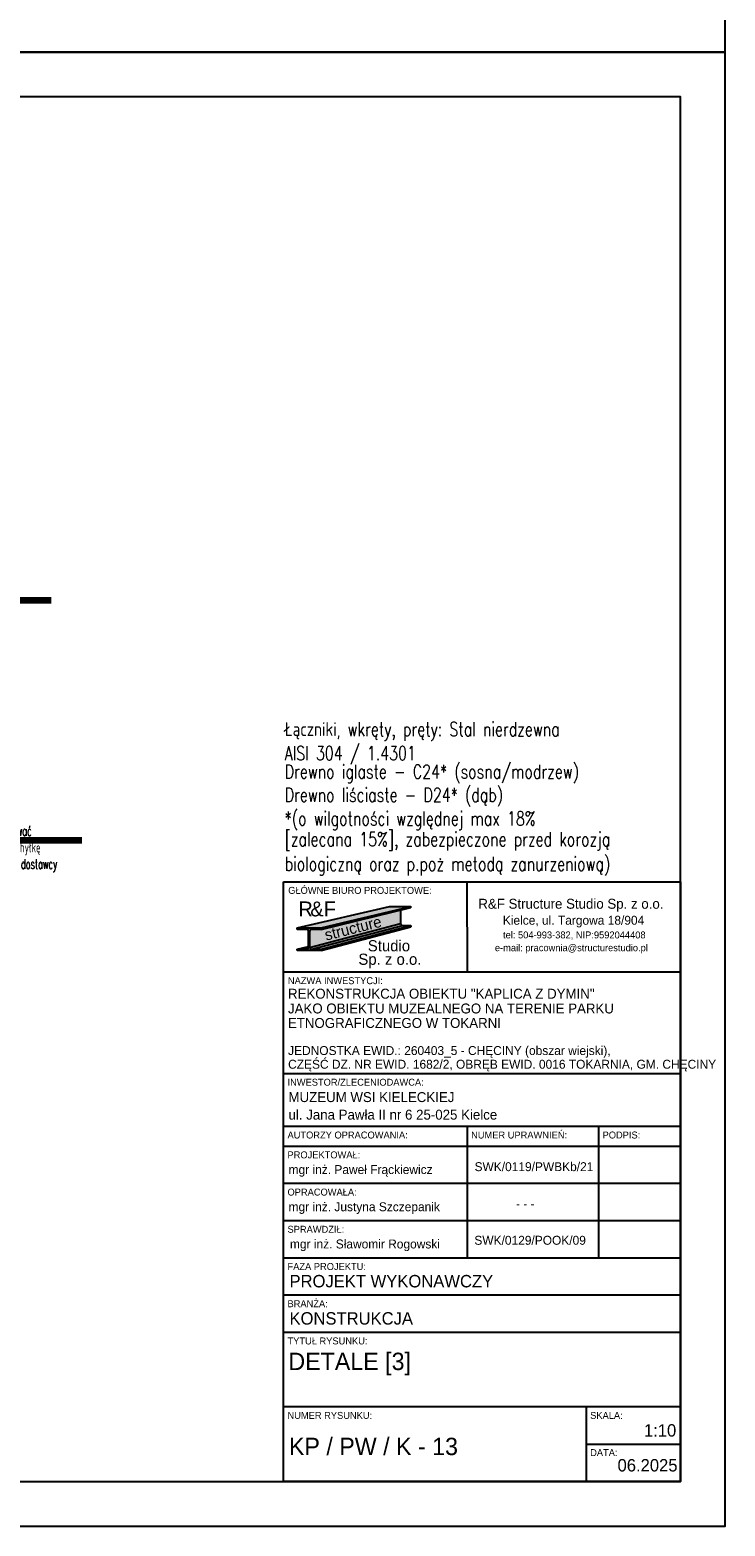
# Model space of a CAD drawing. Header units: centimetres. Extents: x -8002 to -6952, y -9103 to -4648.
# Tile 2 of 35: x -7303 to -6952, y -9103 to -8350. Entities that reach past the tile are written whole.
import ezdxf

# ---------------------------------------------------------------- set-up
doc = ezdxf.new("R2010")
doc.units = ezdxf.units.CM
doc.layers.get('defpoints').update_dxf_attribs({"color": 8})
for name, color, linetype in [('A_wymiary_zewn', 4, 'Continuous'), ('odnośniki_R&F', 8, 'Continuous'), ('opisy_prętów_R&F', 2, 'Continuous'), ('Section', 3, 'Continuous'), ('stal_PROKON', 2, 'Continuous'), ('wymiary_R&F', 3, 'Continuous')]:
    doc.layers.add(name, color=color, linetype=linetype)
doc.styles.add('MtXpl_FL_Pismo_Techn', font='txt')
doc.styles.add('MtXpl_FL_Pismo_Techn_1', font='txt')
doc.styles.add('simplex 0.6', font='simplex.shx', dxfattribs={"width": 0.6})
doc.styles.get("Standard").update_dxf_attribs({"font": 'simplex.shx', "width": 0.6})
doc.styles.add('TECH', font='FL Pismo Techniczne.ttf')
doc.dimstyles.new('PRĘTY 25', dxfattribs={"dimscale": 2.5, "dimtxt": 1.6, "dimasz": 0.4, "dimexe": 0, "dimexo": 0, "dimgap": 0.5, "dimtad": 1, "dimdec": 1, "dimlfac": 10, "dimrnd": 10, "dimzin": 12, "dimdsep": 46, "dimtxsty": 'Standard', "dimblk1": 'W', "dimblk2": 'W', "dimsah": 1, "dimcen": 0, "dimdle": 10, "dimse1": 1, "dimse2": 1, "dimsd1": 1, "dimsd2": 1, "dimclrd": 7, "dimclre": 256, "dimclrt": 256, "dimaunit": 1, "dimadec": 0, "dimazin": 0, "dimtfac": 8e-05, "dimtdec": 1, "dimtix": 1, "dimtmove": 2, "dimatfit": 3, "dimldrblk": 'W', "dimfxl": 1, "dimtolj": 1, "dimtzin": 9, "dimarcsym": 0})

# ---------------------------------------------------------------- blocks, each defined once
blk = doc.blocks.new('W')
at = {"lineweight": 18}
for p, q in [((66733.14, -158582), (66732.87, -158711.22)), ((66734.27, -158580.87), (66863.49, -158581.14))]:
    blk.add_line(p, q, dxfattribs=at)
for radius in [3.76, 2.45]:
    blk.add_circle((66798.5, -158672.51), radius, dxfattribs=at)
for centre, radius, start, end in [((66734.27, -158582), 1.13, 89.8798, 179.8798), ((66805.96, -158667.72), 85.33, 64.9883, 86.6354), ((66799.92, -158770.44), 188.24, 76.2509, 86.6354), ((66862.51, -158583.96), 2.82, 16.7493, 89.8798), ((66863.49, -158583.97), 2.82, 16.545, 89.8798), ((66805.96, -158667.72), 84.15, 64.9883, 128.2007), ((66786.8, -158606.75), 81.88, 341.5371, 16.7493), ((66786.8, -158606.75), 82.82, 341.5371, 16.545), ((66805.96, -158667.72), 81.8, 68.49, 128.2007), ((66838.39, -158613.2), 26.35, 6.1436, 76.2509), ((66825.6, -158617.88), 28.24, 68.49, 110.1351), ((66829.6, -158617.04), 29.41, 17.0473, 64.9883), ((66858, -158706.25), 122.35, 110.1351, 143.97), ((66829.6, -158617.04), 28.24, 17.0473, 64.9883), ((66768.47, -158620.08), 23.53, 128.2007, 152.2825), ((66768.47, -158620.08), 21.18, 128.2007, 152.2825), ((66807.75, -158625.12), 21.18, 71.1464, 130.05), ((66801.22, -158644.24), 41.38, 19.4301, 71.1464), ((66762.62, -158617), 16.92, 152.2825, 197.573), ((66762.62, -158617), 14.57, 152.2825, 197.573), ((66945.53, -158789.02), 235.29, 130.05, 136.6014), ((66816.1, -158621.18), 42.35, 334.0837, 17.0473), ((66816.1, -158621.18), 43.53, 334.0837, 17.0473), ((66806.22, -158618.37), 58.92, 332.8364, 7.7905), ((66927.73, -158571.3), 188.24, 195.6602, 198.4927), ((66927.73, -158571.3), 185.88, 195.6602, 198.4927), ((66733.52, -158580.49), 128.24, 314.8798, 339.8388), ((66830.6, -158628.26), 23.57, 333.8014, 8.7092), ((66858, -158706.25), 114.82, 136.6014, 154.9844), ((66743.86, -158632.8), 5.65, 340.0899, 18.4927), ((66743.86, -158632.8), 8, 340.0899, 18.4927), ((66820.28, -158637.52), 21.18, 326.9725, 19.4301), ((66733.14, -158580.87), 141.18, 291.2894, 338.4701), ((66733.14, -158580.87), 142.12, 291.2894, 338.4917), ((66926.15, -158698.82), 188.24, 160.0899, 177.0168), ((66837.53, -158667.14), 94.12, 159.8603, 196.5636), ((66837.53, -158667.14), 91.76, 159.8603, 193.1667), ((66812.33, -158673.03), 65.88, 143.97, 193.1667), ((66733.52, -158580.49), 131.76, 314.8798, 333.8014), ((66733.14, -158580.87), 134.59, 318.2366, 334.0837), ((66733.14, -158580.87), 135.76, 318.4371, 334.0837), ((66733.14, -158580.87), 125.11, 292.5922, 326.9725), ((66788.06, -158673.61), 37.65, 154.9844, 188.6731), ((66835.24, -158679.73), 9.41, 103.137, 134.8798), ((66833.53, -158672.39), 1.88, 13.4726, 103.137), ((66733.14, -158580.87), 128.24, 289.9208, 315.118), ((66826.21, -158674.15), 9.41, 314.1224, 13.4726), ((66733.14, -158580.87), 132.71, 291.3885, 315.9978), ((66733.14, -158580.87), 131.76, 295.9582, 315.1116), ((66772.71, -158675.95), 22.12, 188.6731, 292.5922), ((66764.53, -158689.08), 26.35, 179.8798, 260.1733), ((66764.86, -158688.75), 18.3, 196.5636, 252.8378), ((66780.5, -158678.15), 23.57, 261.0503, 295.9582), ((66758.8, -158634.64), 73.41, 279.6886, 288.0475), ((66766.9, -158682.13), 25.23, 252.8378, 279.6886), ((66735.69, -158710.24), 2.82, 179.8798, 253.0102), ((66735.69, -158711.23), 2.82, 179.8798, 253.2145), ((66758.8, -158634.64), 81.88, 253.0102, 288.2224), ((66758.8, -158634.64), 82.82, 253.2145, 288.2224), ((66767.11, -158682.39), 33.41, 257.7647, 281.3719)]:
    blk.add_arc(centre, radius, start, end, dxfattribs=at)
blk = doc.blocks.new('tab_konstr_Tokarnia')
at = {"layer": 'A_wymiary_zewn', "true_color": 0xd7d6d6}
h = blk.add_hatch(color=254, dxfattribs=at)
h.dxf.hatch_style = 1
h.paths.add_polyline_path([(155912.2, -6517.5), (155890.6, -6517.5), (155797.7, -6539.3), (155821.7, -6539.3)])
at = {"layer": 'A_wymiary_zewn', "true_color": 0x848484}
h = blk.add_hatch(color=252, dxfattribs=at)
h.dxf.hatch_style = 1
h.paths.add_polyline_path([(155901.8, -6534.7), (155901.8, -6521.2), (155821.7, -6540.7), (155812.4, -6540.7, 0.414214), (155810.1, -6542.9), (155810.1, -6558.5, 0.037989), (155810.2, -6558.9)])
at = {"layer": 'A_wymiary_zewn', "true_color": 0x293133}
h = blk.add_hatch(color=250, dxfattribs=at)
h.dxf.hatch_style = 1
h.paths.add_polyline_path([(155912.2, -6518.7), (155912.2, -6517.5), (155821.7, -6539.3), (155821.7, -6540.7)])
h = blk.add_hatch(color=250, dxfattribs=at)
h.dxf.hatch_style = 1
edge = h.paths.add_edge_path()
edge.add_line((155797.7, -6560.8), (155807, -6560.8))
edge.add_arc((155807, -6558.5), 2.25, 270, 0)
edge.add_line((155809.2, -6558.5), (155809.2, -6542.9))
edge.add_arc((155807, -6542.9), 2.25, 0, 90)
edge.add_line((155807, -6540.7), (155797.7, -6540.7))
edge.add_line((155797.7, -6540.7), (155797.7, -6539.3))
edge.add_line((155797.7, -6539.3), (155821.7, -6539.3))
edge.add_line((155821.7, -6539.3), (155821.7, -6540.7))
edge.add_line((155821.7, -6540.7), (155812.4, -6540.7))
edge.add_arc((155812.4, -6542.9), 2.25, 90, 180)
edge.add_line((155810.1, -6542.9), (155810.1, -6558.5))
edge.add_arc((155812.4, -6558.5), 2.25, 180, 270)
edge.add_line((155812.4, -6560.8), (155821.7, -6560.8))
edge.add_line((155821.7, -6560.8), (155821.7, -6562.1))
edge.add_line((155821.7, -6562.1), (155797.7, -6562.1))
edge.add_line((155797.7, -6562.1), (155797.7, -6560.8))
at = {"layer": 'A_wymiary_zewn', "true_color": 0xafadad}
h = blk.add_hatch(color=253, dxfattribs=at)
h.dxf.hatch_style = 1
h.paths.add_polyline_path([(155903.9, -6536.8, -0.414214), (155901.8, -6534.7), (155810.2, -6558.9, 0.370396), (155812.4, -6560.8)])
at = {"layer": 'A_wymiary_zewn', "true_color": 0xd7d6d6}
h = blk.add_hatch(color=254, dxfattribs=at)
h.dxf.hatch_style = 1
h.paths.add_polyline_path([(155912.2, -6536.8), (155903.9, -6536.8), (155812.4, -6560.8), (155821.7, -6560.8)])
at = {"layer": 'A_wymiary_zewn', "true_color": 0x293133}
h = blk.add_hatch(color=250, dxfattribs=at)
h.dxf.hatch_style = 1
h.paths.add_polyline_path([(155912.2, -6538), (155912.2, -6536.8), (155821.7, -6560.8), (155821.7, -6562.1)])
at = {"layer": 'A_wymiary_zewn', "true_color": 0xafadad}
h = blk.add_hatch(color=253, dxfattribs=at)
h.dxf.hatch_style = 1
h.paths.add_polyline_path([(155809.2, -6558.5), (155809.2, -6557.8), (155797.7, -6560.8), (155807, -6560.8, 0.414214)])
at = {"color": 5}
for p, q in [((155783.9, -6492.9), (156183.9, -6492.9)), ((155783.9, -7096.9), (155783.9, -6492.9)), ((156183.9, -6492.9), (156183.9, -7096.9)), ((156183.9, -7096.9), (155783.9, -7096.9))]:
    blk.add_line(p, q, dxfattribs=at)
at = {"color": 4}
for p, q in [((155969.3, -6583.9), (155968.9, -6492.9)), ((156183.9, -6583.9), (155783.9, -6583.9)), ((156183.9, -6686.2), (155783.9, -6686.2)), ((156183.9, -6739.4), (155783.9, -6739.4)), ((155968.9, -6739.4), (155968.9, -6871.9)), ((156101.4, -6739.4), (156101.4, -6871.9)), ((156183.9, -6759.4), (155783.9, -6759.4)), ((156183.9, -6759.4), (155783.9, -6759.4)), ((156183.9, -6759.4), (155783.9, -6759.4)), ((156183.9, -6796.9), (155783.9, -6796.9)), ((156183.9, -6834.4), (155783.9, -6834.4)), ((156183.9, -6871.9), (155783.9, -6871.9)), ((156183.9, -6871.9), (155783.9, -6871.9)), ((156183.9, -6909.4), (155783.9, -6909.4)), ((156183.9, -6946.9), (155783.9, -6946.9)), ((156183.9, -7021.9), (155783.9, -7021.9)), ((156088.9, -7021.9), (156088.9, -7096.9)), ((156088.9, -7059.4), (156183.9, -7059.4))]:
    blk.add_line(p, q, dxfattribs=at)
at = {"layer": 'A_wymiary_zewn', "color": 250, "true_color": 0x293133}
for p, q in [((155797.7, -6539.3), (155890.6, -6517.5)), ((155821.7, -6539.3), (155912.2, -6517.5)), ((155821.7, -6540.7), (155912.2, -6518.7)), ((155890.6, -6517.5), (155912.2, -6517.5)), ((155901.8, -6520.7), (155901.8, -6534.7)), ((155912.2, -6517.5), (155912.2, -6518.7)), ((155797.7, -6540.7), (155797.7, -6539.3)), ((155797.7, -6539.3), (155821.7, -6539.3)), ((155807, -6540.7), (155797.7, -6540.7)), ((155810.2, -6558.9), (155901.8, -6534.7)), ((155812.4, -6560.8), (155903.9, -6536.8)), ((155821.7, -6540.7), (155812.4, -6540.7)), ((155821.7, -6560.8), (155912.2, -6536.8)), ((155821.7, -6562.1), (155912.2, -6538)), ((155821.7, -6539.3), (155821.7, -6540.7)), ((155903.9, -6536.8), (155912.2, -6536.8)), ((155809.2, -6558.5), (155809.2, -6542.9)), ((155810.1, -6542.9), (155810.1, -6558.5)), ((155797.7, -6560.8), (155809.2, -6557.8)), ((155797.7, -6560.8), (155807, -6560.8)), ((155797.7, -6562.1), (155797.7, -6560.8)), ((155821.7, -6562.1), (155797.7, -6562.1)), ((155812.4, -6560.8), (155821.7, -6560.8)), ((155821.7, -6560.8), (155821.7, -6562.1))]:
    blk.add_line(p, q, dxfattribs=at)
for centre, radius, start, end in [((155807, -6542.9), 2.25, 0, 90), ((155812.4, -6542.9), 2.25, 90, 180), ((155903.9, -6534.7), 2.03, 180, 270), ((155807, -6558.5), 2.25, 270, 0), ((155812.4, -6558.5), 2.25, 180, 270)]:
    blk.add_arc(centre, radius, start, end, dxfattribs=at)
at = {"layer": 'Section'}
for p, q in [((155890.6, -6517.5), (155912.2, -6517.5)), ((155912.2, -6517.5), (155912.2, -6518.7)), ((155912.2, -6536.8), (155912.2, -6538))]:
    blk.add_line(p, q, dxfattribs=at)
at = {"color": 4}
for s, height, style, p in [('GŁÓWNE BIURO PROJEKTOWE:', 7, 'TECH', (155788.6, -6504.9)), ('R&F Structure Studio Sp. z o.o.', 10, 'MtXpl_FL_Pismo_Techn', (155980.2, -6519.9)), ('Kielce, ul. Targowa 18/904', 9, 'MtXpl_FL_Pismo_Techn', (156004.9, -6536)), ('tel: 504-993-382, NIP:9592044408', 7, 'MtXpl_FL_Pismo_Techn', (156005.1, -6549.8)), ('e-mail: pracownia@structurestudio.pl', 7, 'MtXpl_FL_Pismo_Techn', (155996.9, -6562.7)), ('NAZWA INWESTYCJI:', 7, 'TECH', (155788.3, -6595.9)), ('REKONSTRUKCJA OBIEKTU "KAPLICA Z DYMIN"', 10, 'TECH', (155788.4, -6610.5)), ('JAKO OBIEKTU MUZEALNEGO NA TERENIE PARKU ', 10, 'TECH', (155788.4, -6625.4)), ('ETNOGRAFICZNEGO W TOKARNI ', 10, 'TECH', (155788.3, -6640)), ('JEDNOSTKA EWID.: 260403_5 - CHĘCINY (obszar wiejski), ', 9, 'TECH', (155788.5, -6667.3)), ('CZĘŚĆ DZ. NR EWID. 1682/2, OBRĘB EWID. 0016 TOKARNIA, GM. CHĘCINY  ', 9, 'TECH', (155788.5, -6681.1)), ('INWESTOR/ZLECENIODAWCA:', 7, 'TECH', (155787.9, -6698.2)), ('MUZEUM WSI KIELECKIEJ ', 10, 'TECH', (155788.9, -6714.7)), ('ul. Jana Pawła II nr 6 25-025 Kielce ', 10, 'TECH', (155788.9, -6732.4)), ('AUTORZY OPRACOWANIA:', 7, 'TECH', (155787.9, -6751.4)), ('NUMER UPRAWNIEŃ:', 7, 'TECH', (155972.9, -6751.4)), ('PODPIS:', 7, 'TECH', (156105.4, -6751.4)), ('PROJEKTOWAŁ:', 7, 'TECH', (155787.9, -6771.4)), ('OPRACOWAŁA:', 7, 'TECH', (155787.9, -6808.9)), ('SPRAWDZIŁ:', 7, 'TECH', (155787.9, -6846.4)), ('FAZA PROJEKTU:', 7, 'TECH', (155787.9, -6883.9)), ('BRANŻA:', 7, 'TECH', (155787.9, -6921.4)), ('TYTUŁ RYSUNKU:', 7, 'TECH', (155787.9, -6958.9)), ('NUMER RYSUNKU:', 7, 'TECH', (155787.9, -7033.9)), ('SKALA:', 7, 'TECH', (156092.9, -7033.9)), ('DATA:', 7, 'TECH', (156092.9, -7071.4))]:
    blk.add_text(s, height=height, dxfattribs=dict(at, style=style)).set_placement(p)
at = {"color": 3, "style": 'TECH'}
for s, height, p in [('mgr inż. Paweł Frąckiewicz', 9, (155789, -6787.2)), ('SWK/0119/PWBKb/21', 9, (155976.4, -6784.3)), ('mgr inż. Justyna Szczepanik', 9, (155789, -6824.7)), ('- - -', 9, (156018.2, -6821.8)), ('PROJEKT WYKONAWCZY', 12.5, (155789.9, -6901.4)), ('KONSTRUKCJA', 12.5, (155789.9, -6938.9)), ('06.2025', 12.5, (156120.5, -7086.9))]:
    blk.add_text(s, height=height, dxfattribs=at).set_placement(p)
at = {"color": 3, "char_height": 9, "style": 'TECH'}
for s, insert, width, attachment_point in [('mgr inż. Sławomir Rogowski', (155790.4, -6864.9), 202.775, 7), ('\\pxi-3,l4,t4;SWK/0129/POOK/09', (156027.9, -6858.6), 115, 8)]:
    blk.add_mtext(s, dxfattribs=dict(at, insert=insert, width=width, attachment_point=attachment_point))
at = {"layer": 'A_wymiary_zewn', "color": 18, "true_color": 0x000000, "style": 'TECH'}
blk.add_text('&', height=15, dxfattribs=at).set_placement((155810.9, -6527.6))
at = {"layer": 'A_wymiary_zewn', "color": 10, "style": 'TECH'}
for s, p in [('R', (155798.9, -6527.6)), ('F', (155824.4, -6527.6))]:
    blk.add_text(s, height=15, dxfattribs=at).set_placement(p)
at = {"layer": 'A_wymiary_zewn', "color": 4, "style": 'MtXpl_FL_Pismo_Techn_1'}
blk.add_text('structure', height=11.25, rotation=14.1318, dxfattribs=at).set_placement((155826.9, -6552.1))
at = {"layer": 'A_wymiary_zewn', "color": 1, "style": 'TECH'}
for s, p in [('Studio', (155868.8, -6562.8)), ('Sp. z o.o.', (155859.3, -6576.4))]:
    blk.add_text(s, height=11.25, dxfattribs=at).set_placement(p)

msp = doc.modelspace()

# ---------------------------------------------------------------- linework, layer by layer
at = {"layer": 'defpoints'}
for points in [[(-8002.267, -8360.866), (-6952.267, -8360.866), (-6952.267, -7618.366), (-8002.267, -7618.366)], [(-8002.267, -9103.366), (-6952.267, -9103.366), (-6952.267, -8360.866), (-8002.267, -8360.866)]]:
    msp.add_lwpolyline(points, close=True, dxfattribs=at)
at = {"layer": 'wymiary_R&F', "color": 5}
msp.add_lwpolyline([(-7942.267, -9080.866), (-6974.767, -9080.866), (-6974.767, -8383.366), (-7942.267, -8383.366)], close=True, dxfattribs=at)

# ---------------------------------------------------------------- block references
at = {"layer": 'A_wymiary_zewn', "xscale": 0.5, "yscale": 0.5, "zscale": 0.5}
msp.add_blockref('tab_konstr_Tokarnia', (-85066.701, -5532.405), dxfattribs=at)

# ---------------------------------------------------------------- texts
at = {"color": 2, "style": 'TECH'}
for s, height, p in [('DETALE [3]', 8.75, (-7172.311, -9024.774)), ('1:10', 6.25, (-6993.147, -9058.284))]:
    msp.add_text(s, height=height, dxfattribs=at).set_placement(p)
at = {"color": 1, "style": 'TECH'}
msp.add_text('KP / PW / K - 13', height=8.75, dxfattribs=at).set_placement((-7172.031, -9067.616))
at = {"layer": 'opisy_prętów_R&F', "color": 3, "insert": (-7386.291, -8750.639), "char_height": 5, "width": 131.32743, "attachment_point": 1, "style": 'simplex 0.6'}
msp.add_mtext('\\A1;szerokość wykonanych nacięć dopasować \\Pdo szerokości blach uwzględniając odchyłkę \\Pna żywicę epoksydową wg wytycznych dostawcy', dxfattribs=at)
at = {"layer": 'stal_PROKON', "style": 'simplex 0.6', "width": 0.75}
for s, p in [('Łączniki, wkręty, pręty: Stal nierdzewna', (-7174.198, -8705.361)), ('AISI 304 / 1.4301 ', (-7174.198, -8717.44)), ('Drewno iglaste - C24* (sosna/modrzew)', (-7174.198, -8726.783)), ('Drewno liściaste - D24* (dąb)', (-7174.198, -8738.486)), ('*(o wilgotności względnej max 18%%% ', (-7174.198, -8750.424)), ('[zalecana 15%%%], zabezpieczone przed korozją', (-7174.198, -8760.752)), ('biologiczną oraz p.poż metodą zanurzeniową)', (-7174.198, -8773.281))]:
    msp.add_text(s, height=7, dxfattribs=at).set_placement(p)

# ---------------------------------------------------------------- leaders
at = {"layer": 'odnośniki_R&F'}
for points in [[(-7360.643, -8619.42), (-7346.684, -8636.872), (-7291.891, -8636.872)], [(-7413.129, -8801.939), (-7388.904, -8757.88), (-7276.35, -8757.88)], [(-7411.345, -8816.825), (-7388.904, -8757.88), (-7276.35, -8757.88)]]:
    msp.add_leader(points, dimstyle='PRĘTY 25', override={"dimscale": 2.5, "dimtxt": 1.6, "dimasz": 1.4, "dimgap": 0.5, "dimtad": 0, "dimclrd": 256, "dimldrblk": 'ClosedBlank', "dimlwd": 65534}, dxfattribs=at)

doc.saveas('drawing.dxf')
